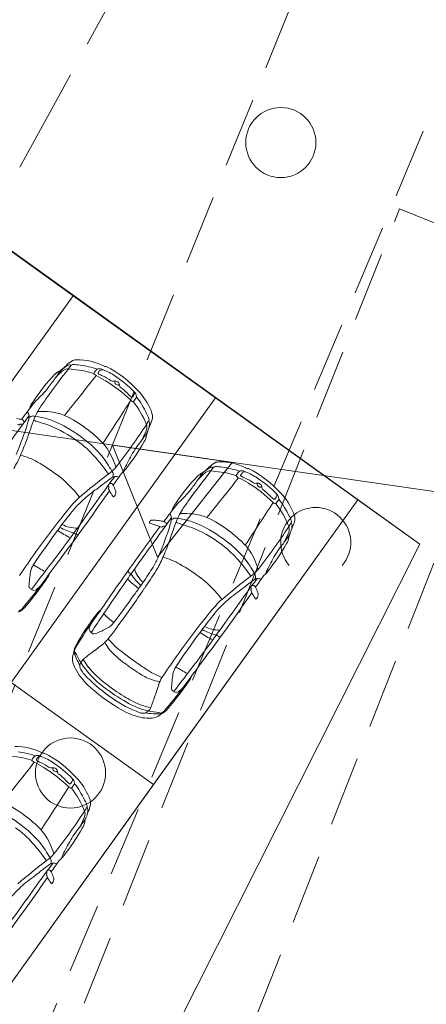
# Model space of a CAD drawing. Header units: metres. Extents: x 6541766 to 6542178, y 5894743 to 5895314.
# Tile 40 of 77: x 6541950.83 to 6541956.63, y 5895200.05 to 5895214.11. Entities that reach past the tile are written whole.
import ezdxf

# ---------------------------------------------------------------- set-up
doc = ezdxf.new("R2010")
doc.units = ezdxf.units.M
doc.linetypes.add('1.0_0.5', pattern=[1.5, 1, -0.5])
doc.linetypes.add('1.5_0.5', pattern=[2, 1.5, -0.5])
for name, color, linetype, lineweight in [('_dr_obrzeże 8x30', 210, 'Continuous', 30), ('A-OZNACZENIA', 7, 'Continuous', 15), ('A-PZT', 4, 'Continuous', 9), ('IE - podklad', 8, 'Continuous', 9)]:
    doc.layers.add(name, color=color, linetype=linetype, lineweight=lineweight)
doc.layers.add('jezdnia', color=7, linetype='Continuous')
doc.layers.add('zadrzewienie  zakrzewienie', color=7, linetype='Continuous')

# ---------------------------------------------------------------- blocks, each defined once
blk = doc.blocks.new('blok - podklad szary rfqfqw')
at = {"color": 8, "linetype": 'ByBlock', "lineweight": 9}
for p, q in [((6541951.528, 5895209.128), (6541951.744, 5895209.097)), ((6541951.744, 5895209.097), (6541951.888, 5895209.061)), ((6541953.559, 5895207.671), (6541953.776, 5895207.64)), ((6541953.776, 5895207.64), (6541953.919, 5895207.604)), ((6541950.645, 5895203.608), (6541950.861, 5895203.577)), ((6541950.861, 5895203.577), (6541951.005, 5895203.541))]:
    blk.add_line(p, q, dxfattribs=at)
at = {"color": 8, "linetype": 'Continuous', "lineweight": 9}
for centre in [(6541954.556, 5895212.356), (6541951.556, 5895203.356)]:
    blk.add_circle(centre, 0.5, dxfattribs=at)
at = {"color": 8, "linetype": 'ByBlock', "lineweight": 9}
for centre, radius, start, end in [((6541951.644, 5895209.132), 0.124, 89.3876, 115.1608), ((6541951.659, 5895208.45), 0.806, 62.8831, 91.0116), ((6541962.247, 5895200.794), 13.578, 142.1364, 144.3528), ((6541951.234, 5895209.403), 0.348, 298.8137, 309.5028), ((6541951.699, 5895208.823), 0.395, 117.7941, 135.0941), ((6541951.526, 5895209.01), 0.118, 88.842, 128.3006), ((6541950.548, 5895210.1), 1.325, 313.193, 316.1665), ((6541951.786, 5895208.874), 0.418, 117.8651, 132.4463), ((6541951.543, 5895209.129), 0.0527, 64.9374, 123.6119), ((6541951.806, 5895208.949), 0.331, 136.6022, 147.2258), ((6541951.592, 5895209.15), 0.0372, 93.5481, 134.4924), ((6541951.605, 5895208.772), 0.415, 77.8333, 92.0894), ((6541951.476, 5895207.653), 1.541, 72.5844, 81.9257), ((6541952.119, 5895208.934), 0.264, 135.9814, 151.1173), ((6541951.954, 5895209.093), 0.0338, 100.8259, 135.8492), ((6541951.962, 5895209.004), 0.124, 61.0521, 96.8218), ((6541952.009, 5895209.071), 0.0425, 72.0732, 133.262), ((6541951.713, 5895208.322), 0.849, 55.4943, 68.6532), ((6541952.112, 5895209.333), 0.186, 242.7824, 249.7674), ((6541952.05, 5895209.172), 0.0144, 258.054, 300.8235), ((6541952.061, 5895209.152), 0.00831, 63.1718, 114.7213), ((6541951.313, 5895207.696), 1.646, 42.5612, 62.7938), ((6541953.24, 5895207.213), 2.647, 135.9816, 146.952), ((6541947.45, 5895211.661), 4.714, 323.8874, 326.1038), ((6541951.607, 5895208.742), 0.411, 119.9081, 131.0514), ((6541952.562, 5895207.796), 1.715, 130.3186, 135.425), ((6541952.043, 5895208.547), 0.835, 138.3678, 144.519), ((6542236.662, 5894982.348), 363.952, 141.47674, 141.59101), ((6541951.896, 5895209.057), 0.0088, 155.8444, 237.097), ((6541952.156, 5895209.409), 0.446, 233.5991, 238.4586), ((6541948.371, 5895202.529), 7.407, 60.1615, 61.3505), ((6541951.962, 5895209.062), 0.0108, 157.5747, 246.8018), ((6541952.053, 5895209.018), 0.113, 130.9944, 154.3477), ((6541952.43, 5895209.929), 0.996, 241.6842, 245.1664), ((6541951.721, 5895208.362), 0.724, 54.9751, 66.349), ((6541951.351, 5895207.725), 1.546, 43.9571, 56.9682), ((6541950.093, 5895209.769), 1.464, 312.8019, 322.7354), ((6541951.043, 5895207.269), 1.966, 45.7503, 58.9825), ((6541952.16, 5895208.992), 0.0435, 238.119, 288.635), ((6541952.192, 5895208.89), 0.0632, 50.6119, 106.4846), ((6541952.205, 5895208.931), 0.02, 83.3652, 157.0964), ((6541952.218, 5895208.935), 0.0319, 172.6381, 215.0963), ((6541952.234, 5895208.946), 0.0514, 214.7228, 270.8567), ((6541952.205, 5895208.899), 0.048, 10.6052, 56.2407), ((6541952.235, 5895208.911), 0.0164, 270.8398, 10.8309), ((6541952.084, 5895208.872), 0.172, 4.773, 12.0486), ((6541952.286, 5895208.887), 0.0303, 181.6831, 228.1178), ((6541951.711, 5895208.126), 0.924, 44.3266, 53.1057), ((6541951.547, 5895208.213), 0.666, 133.6215, 143.9412), ((6541955.775, 5895205.463), 5.597, 144.5769, 146.4868), ((6541952.907, 5895209.284), 0.742, 223.7776, 229.3512), ((6541952.43, 5895208.729), 0.00955, 230.9943, 320.6399), ((6541952.301, 5895208.845), 0.184, 318.1155, 329.1809), ((6541957.303, 5895205.264), 5.92, 144.2967, 144.9222), ((6541952.42, 5895208.779), 0.0473, 324.0072, 23.2406), ((6541952.38, 5895208.713), 0.119, 8.9431, 45.4737), ((6541952.482, 5895208.728), 0.0162, 326.0264, 12.6783), ((6541951.368, 5895207.877), 1.412, 25.6847, 36.8524), ((6541951.82, 5895208.157), 0.96, 22.8174, 42.7972), ((6541955.72, 5895204.894), 5.997, 141.7745, 144.1975), ((6541951.25, 5895208.478), 0.289, 142.0881, 164.3172), ((6541951.723, 5895208.17), 0.725, 148.0666, 157.5048), ((6541901.803, 5895241.127), 60.122, 326.63997, 327.33455), ((6541952.473, 5895208.734), 0.0812, 224.8753, 247.072), ((6541952.446, 5895208.672), 0.0134, 248.4793, 333.0163), ((6541951.371, 5895207.818), 1.369, 22.1141, 37.9401), ((6541950.704, 5895207.825), 0.597, 75.2211, 81.5993), ((6541952.376, 5895207.393), 1.769, 142.8915, 147.1095), ((6541950.874, 5895208.449), 0.0912, 7.2377, 45.1792), ((6541950.665, 5895208.463), 0.299, 340.824, 359.504), ((6541951.039, 5895208.33), 0.124, 98.2625, 128.1216), ((6541953.331, 5895207.484), 2.473, 157.0752, 160.7612), ((6541951.027, 5895208.381), 0.0718, 68.3038, 94.561), ((6541950.901, 5895207.314), 1.144, 63.3416, 82.3301), ((6541951.117, 5895206.797), 1.721, 84.8565, 90.9939), ((6541951.189, 5895207.773), 0.743, 67.7311, 83.6671), ((6541950.837, 5895207.066), 1.532, 52.0544, 65.5476), ((6541952.381, 5895208.329), 0.304, 15.0566, 31.6028), ((6541952.65, 5895208.4), 0.0269, 328.5386, 18.4885), ((6541952.525, 5895208.443), 0.2, 343.5537, 25.5022), ((6541996.791, 5895174.781), 56.868, 143.8279, 144.688), ((6541946.757, 5895209.629), 4.378, 336.7681, 343.2174), ((6541950.818, 5895208.356), 0.0304, 235.7462, 313.3106), ((6541950.853, 5895208.309), 0.0286, 72.6787, 119.8555), ((6541950.838, 5895208.333), 0.0711, 50.5586, 75.4413), ((6541950.864, 5895208.364), 0.0281, 265.6326, 317.9046), ((6541950.861, 5895208.366), 0.0312, 317.6097, 45.1782), ((6541956.16, 5895206.372), 5.511, 159.5356, 161.6852), ((6541951.208, 5895208.746), 0.394, 243.415, 253.5176), ((6541946.634, 5895194.266), 14.792, 71.7949, 72.4417), ((6541950.594, 5895206.648), 1.795, 53.7439, 68.4093), ((6541950.263, 5895206.161), 2.462, 51.9653, 62.1071), ((6541950.756, 5895206.855), 1.749, 43.8106, 54.2161), ((6541945.66, 5895212.856), 8.317, 321.8662, 327.0563), ((6541952.409, 5895208.353), 0.276, 325.253, 357.1682), ((6541952.516, 5895208.294), 0.13, 340.0721, 17.4278), ((6541948.792, 5895210.784), 4.562, 327.4968, 328.2759), ((6541952.629, 5895208.35), 0.0565, 349.6428, 39.4935), ((6541953.128, 5895208.118), 0.482, 153.2909, 159.3899), ((6541952.342, 5895208.494), 0.389, 335.9834, 344.0436), ((6541949.677, 5895210.257), 3.606, 322.6997, 325.1346), ((6541949.038, 5895209.761), 3.904, 335.082, 337.2296), ((6541952.413, 5895208.212), 0.231, 327.3373, 352.0917), ((6541952.902, 5895208.13), 0.265, 157.5103, 169.0816), ((6541946.868, 5895209.611), 4.33, 336.6155, 339.6317), ((6541950.686, 5895206.783), 1.632, 41.9991, 53.5481), ((6541950.637, 5895206.693), 1.812, 40.8781, 50.933), ((6541951.307, 5895207.467), 0.93, 15.8143, 40.1111), ((6541949.339, 5895209.994), 3.784, 322.5414, 329.744), ((6541953.675, 5895207.194), 1.431, 142.1557, 151.9497), ((6541949.716, 5895208.351), 1.216, 327.8362, 337.8511), ((6541950.575, 5895206.881), 1.047, 60.8709, 75.162), ((6541950.152, 5895206.279), 2.366, 34.6604, 42.3984), ((6541949.984, 5895206.396), 2.508, 30.4027, 36.2307), ((6541966.853, 5895200.312), 16.298, 152.383, 153.252), ((6541949.554, 5895205.14), 3.064, 53.4613, 60.0411), ((6541951.695, 5895208.167), 0.676, 306.6272, 318.5863), ((6541953.73, 5895207.366), 0.395, 117.7941, 135.0941), ((6541952.58, 5895208.643), 1.325, 313.193, 316.1665), ((6541953.818, 5895207.417), 0.418, 117.8651, 132.4463), ((6541953.575, 5895207.671), 0.0527, 64.9374, 123.6119), ((6541953.838, 5895207.492), 0.331, 136.6022, 147.2258), ((6541953.623, 5895207.693), 0.0372, 93.5481, 134.4924), ((6541953.636, 5895207.315), 0.415, 77.8333, 92.0894), ((6541953.675, 5895207.674), 0.124, 89.3876, 115.1608), ((6541953.691, 5895206.993), 0.806, 62.8831, 91.0116), ((6541953.507, 5895206.195), 1.541, 72.5844, 81.9257), ((6541954.143, 5895207.875), 0.186, 242.7824, 249.7674), ((6541950.422, 5895206.347), 1.578, 36.8029, 52.6951), ((6541957.562, 5895200.421), 9.042, 127.1786, 130.5378), ((6541952.922, 5895206.402), 1.404, 123.1053, 128.8931), ((6541949.215, 5895209.728), 3.662, 322.1782, 324.2356), ((6541952.074, 5895207.614), 0.0895, 335.9925, 34.6225), ((6541952.186, 5895207.535), 0.0526, 89.8089, 125.7679), ((6541513.063, 5895509.405), 532.897, 325.48645, 325.50758), ((6541952.197, 5895207.487), 0.102, 63.1265, 96.011), ((6541952.354, 5895207.563), 0.0996, 122.8751, 140.5901), ((6541952.168, 5895207.812), 0.211, 308.57, 325.5609), ((6541955.271, 5895205.755), 2.647, 135.9816, 146.952), ((6541964.279, 5895199.337), 13.578, 142.1364, 144.3528), ((6541949.481, 5895210.204), 4.714, 323.8874, 326.1038), ((6541953.638, 5895207.285), 0.411, 119.9081, 131.0514), ((6541954.593, 5895206.338), 1.715, 130.3186, 135.425), ((6541954.074, 5895207.09), 0.835, 138.3678, 144.519), ((6541953.265, 5895207.946), 0.348, 298.8137, 309.5028), ((6541953.557, 5895207.553), 0.118, 88.842, 128.3006), ((6542238.694, 5894980.89), 363.952, 141.47674, 141.59101), ((6541954.15, 5895207.476), 0.264, 135.9814, 151.1173), ((6541953.927, 5895207.6), 0.0088, 155.8444, 237.097), ((6541954.187, 5895207.951), 0.446, 233.5991, 238.4586), ((6541950.403, 5895201.072), 7.407, 60.1615, 61.3505), ((6541953.985, 5895207.636), 0.0338, 100.8259, 135.8492), ((6541953.993, 5895207.546), 0.124, 61.0521, 96.8218), ((6541953.993, 5895207.605), 0.0108, 157.5747, 246.8018), ((6541954.085, 5895207.56), 0.113, 130.9944, 154.3477), ((6541954.461, 5895208.472), 0.996, 241.6842, 245.1664), ((6541954.04, 5895207.614), 0.0425, 72.0732, 133.262), ((6541953.753, 5895206.904), 0.724, 54.9751, 66.349), ((6541953.744, 5895206.864), 0.849, 55.4943, 68.6532), ((6541954.082, 5895207.715), 0.0144, 258.054, 300.8235), ((6541954.093, 5895207.695), 0.00831, 63.1718, 114.7213), ((6541953.344, 5895206.239), 1.646, 42.5612, 62.7938), ((6542179.749, 5895043.61), 280.49, 144.25288, 144.44442), ((6541950.126, 5895209.893), 3.069, 305.9992, 308.6077), ((6541952.126, 5895207.462), 0.028, 103.8517, 199), ((6541952.122, 5895207.418), 0.0227, 155.6805, 194.9375), ((6541952.007, 5895207.42), 0.099, 12.0203, 19.4906), ((6541952.081, 5895207.438), 0.0223, 332.294, 6.7955), ((6541952.131, 5895207.465), 0.0261, 64.8381, 115.8236), ((6541952.114, 5895207.439), 0.0571, 26.6144, 60.8924), ((6541951.464, 5895207.136), 0.775, 19.0916, 25.0804), ((6541952.124, 5895208.312), 1.464, 312.8019, 322.7354), ((6541953.075, 5895205.811), 1.966, 45.7503, 58.9825), ((6541954.191, 5895207.534), 0.0435, 238.119, 288.635), ((6541954.223, 5895207.433), 0.0632, 50.6119, 106.4846), ((6541954.249, 5895207.478), 0.0319, 172.6381, 215.0963), ((6541954.236, 5895207.474), 0.02, 83.3652, 157.0964), ((6541954.265, 5895207.489), 0.0514, 214.7228, 270.8567), ((6541953.382, 5895206.267), 1.546, 43.9571, 56.9682), ((6541954.236, 5895207.442), 0.048, 10.6052, 56.2407), ((6541954.266, 5895207.454), 0.0164, 270.8398, 10.8309), ((6541954.115, 5895207.414), 0.172, 4.773, 12.0486), ((6541954.317, 5895207.43), 0.0303, 181.6831, 228.1178), ((6541918.003, 5895231.25), 41.629, 323.2311, 325.0181), ((6541952.876, 5895206.015), 1.747, 132.9801, 141.7556), ((6541953.174, 5895205.662), 2.146, 125.4419, 132.2665), ((6541951.424, 5895207.135), 0.73, 19.8844, 22.3084), ((6541950.428, 5895206.259), 2.024, 31.3022, 33.7524), ((6541952.198, 5895207.335), 0.0473, 211.1122, 225.7083), ((6541952.169, 5895207.305), 0.00607, 221.3395, 290.3346), ((6541952.157, 5895207.335), 0.0381, 291.9655, 338.9367), ((6541952.11, 5895207.359), 0.0916, 335.338, 19.6229), ((6541953.742, 5895206.668), 0.924, 44.3266, 53.1057), ((6541954.939, 5895207.827), 0.742, 223.7776, 229.3512), ((6541954.332, 5895207.388), 0.184, 318.1155, 329.1809), ((6541954.452, 5895207.322), 0.0473, 324.0072, 23.2406), ((6541954.411, 5895207.255), 0.119, 8.9431, 45.4737), ((6541953.852, 5895206.7), 0.96, 22.8174, 42.7972), ((6541952.752, 5895206.132), 1.514, 132.4256, 143.4498), ((6541957.751, 5895203.437), 5.997, 141.7745, 144.1975), ((6541953.281, 5895207.021), 0.289, 142.0881, 164.3172), ((6541953.578, 5895206.756), 0.666, 133.6215, 143.9412), ((6541957.806, 5895204.006), 5.597, 144.5769, 146.4868), ((6541903.834, 5895239.67), 60.122, 326.63997, 327.33455), ((6541954.504, 5895207.277), 0.0812, 224.8753, 247.072), ((6541954.462, 5895207.272), 0.00955, 230.9943, 320.6399), ((6541954.478, 5895207.215), 0.0134, 248.4793, 333.0163), ((6541953.403, 5895206.361), 1.369, 22.1141, 37.9401), ((6541959.334, 5895203.806), 5.92, 144.2967, 144.9222), ((6541954.513, 5895207.27), 0.0162, 326.0264, 12.6783), ((6541953.399, 5895206.419), 1.412, 25.6847, 36.8524), ((6541961.173, 5895199.285), 12.429, 141.0675, 146.3247), ((6541953.611, 5895205.283), 2.715, 139.8388, 145.4985), ((6541954.407, 5895205.936), 1.769, 142.8915, 147.1095), ((6541952.906, 5895206.992), 0.0912, 7.2377, 45.1792), ((6541952.697, 5895207.006), 0.299, 340.824, 359.504), ((6541953.755, 5895206.713), 0.725, 148.0666, 157.5048), ((6541953.148, 5895205.34), 1.721, 84.8565, 90.9939), ((6541953.221, 5895206.316), 0.743, 67.7311, 83.6671), ((6541952.868, 5895205.609), 1.532, 52.0544, 65.5476), ((6541954.413, 5895206.872), 0.304, 15.0566, 31.6028), ((6541954.556, 5895206.986), 0.2, 343.5537, 25.5022), ((6541951.768, 5895207.504), 0.738, 240.3134, 257.2782), ((6541951.64, 5895207.277), 0.424, 241.005, 272.0528), ((6541972.11, 5895192.437), 24.084, 143.1734, 145.0354), ((6541998.823, 5895173.324), 56.868, 143.8279, 144.688), ((6541952.724, 5895206.925), 0.0425, 145.5434, 174.7872), ((6541952.688, 5895206.927), 0.00586, 164.7324, 258.8663), ((6541953.116, 5895208.194), 1.343, 251.3648, 252.6388), ((6541952.721, 5895206.926), 0.0396, 108.5071, 144.2294), ((6541952.736, 5895206.845), 0.122, 81.9082, 102.8927), ((6541952.249, 5895205.319), 1.66, 69.4391, 73.7045), ((6541952.747, 5895206.554), 0.411, 79.3998, 89.1213), ((6541948.788, 5895208.172), 4.378, 336.7681, 343.2174), ((6541952.735, 5895206.368), 0.597, 75.2211, 81.5993), ((6541952.849, 5895206.898), 0.0304, 235.7462, 313.3106), ((6541952.884, 5895206.851), 0.0286, 72.6787, 119.8555), ((6541952.87, 5895206.876), 0.0711, 50.5586, 75.4413), ((6541952.895, 5895206.907), 0.0281, 265.6326, 317.9046), ((6541952.893, 5895206.909), 0.0312, 317.6097, 45.1782), ((6541953.07, 5895206.873), 0.124, 98.2625, 128.1216), ((6541955.362, 5895206.027), 2.473, 157.0752, 160.7612), ((6541953.058, 5895206.924), 0.0718, 68.3038, 94.561), ((6541953.239, 5895207.289), 0.394, 243.415, 253.5176), ((6541952.932, 5895205.856), 1.144, 63.3416, 82.3301), ((6541948.665, 5895192.808), 14.792, 71.7949, 72.4417), ((6541952.294, 5895204.703), 2.462, 51.9653, 62.1071), ((6541947.691, 5895211.399), 8.317, 321.8662, 327.0563), ((6541954.44, 5895206.896), 0.276, 325.253, 357.1682), ((6541954.547, 5895206.837), 0.13, 340.0721, 17.4278), ((6541950.824, 5895209.327), 4.562, 327.4968, 328.2759), ((6541954.681, 5895206.942), 0.0269, 328.5386, 18.4885), ((6541954.66, 5895206.893), 0.0565, 349.6428, 39.4935), ((6541955.16, 5895206.661), 0.482, 153.2909, 159.3899), ((6541954.373, 5895207.036), 0.389, 335.9834, 344.0436), ((6541961.879, 5895199.027), 13.081, 143.4301, 146.0683), ((6541952.124, 5895207.883), 1.301, 234.7721, 244.088), ((6541951.737, 5895206.961), 0.221, 233.4189, 249.9617), ((6541958.191, 5895204.915), 5.511, 159.5356, 161.6852), ((6541952.626, 5895205.191), 1.795, 53.7439, 68.4093), ((6541952.787, 5895205.398), 1.749, 43.8106, 54.2161), ((6541951.708, 5895208.8), 3.606, 322.6997, 325.1346), ((6541951.069, 5895208.304), 3.904, 335.082, 337.2296), ((6541954.444, 5895206.755), 0.231, 327.3373, 352.0917), ((6541954.933, 5895206.673), 0.265, 157.5103, 169.0816), ((6541935.15, 5895218.747), 20.345, 322.0465, 323.7401), ((6541948.9, 5895208.154), 4.33, 336.6155, 339.6317), ((6541952.718, 5895205.325), 1.632, 41.9991, 53.5481), ((6541952.669, 5895205.235), 1.812, 40.8781, 50.933), ((6541953.339, 5895206.01), 0.93, 15.8143, 40.1111), ((6541951.37, 5895208.537), 3.784, 322.5414, 329.744), ((6541955.706, 5895205.737), 1.431, 142.1557, 151.9497), ((6541951.65, 5895206.954), 1.268, 328.6841, 336.3133), ((6541951.268, 5895206.173), 0.288, 147.1947, 168.3883), ((6541952.745, 5895209.145), 3.3, 238.5997, 241.9329), ((6540240.989, 5896471.086), 2127.191, 323.50822, 323.518327), ((6541951.748, 5895206.894), 1.216, 327.8362, 337.8511), ((6541952.606, 5895205.424), 1.047, 60.8709, 75.162), ((6541951.585, 5895203.683), 3.064, 53.4613, 60.0411), ((6541952.183, 5895204.822), 2.366, 34.6604, 42.3984), ((6541952.016, 5895204.939), 2.508, 30.4027, 36.2307), ((6541968.885, 5895198.855), 16.298, 152.383, 153.252), ((6541953.169, 5895205.887), 2.21, 171.0455, 176.4961), ((6541986.262, 5895179.991), 43.801, 143.1924, 143.6144), ((6541950.91, 5895206.351), 0.378, 324.3338, 337.9528), ((6541979.179, 5895187.314), 32.813, 144.7773, 145.9543), ((6541948.407, 5895208.873), 4.822, 324.7715, 326.2664), ((6541952.546, 5895206.367), 0.215, 216.4669, 233.1654), ((6541953.771, 5895207.203), 1.688, 216.656, 224.0159), ((6541952.851, 5895206.38), 0.397, 196.1566, 229.2969), ((6541941.98, 5895213.138), 12.746, 326.3685, 327.5289), ((6541946.679, 5895210.101), 7.215, 325.2873, 327.7032), ((6541959.594, 5895198.963), 9.042, 127.1786, 130.5378), ((6541953.726, 5895206.71), 0.676, 306.6272, 318.5863), ((6541954.105, 5895206.157), 0.0895, 335.9925, 34.6225), ((6541515.094, 5895507.947), 532.897, 325.48645, 325.50758), ((6541954.385, 5895206.106), 0.0996, 122.8751, 140.5901), ((6541954.199, 5895206.355), 0.211, 308.57, 325.5609), ((6541945.385, 5895210.33), 7.174, 319.8401, 323.1676), ((6541950.999, 5895206.023), 0.036, 181.6738, 215.495), ((6541948.569, 5895207.876), 3.171, 321.9016, 326.6191), ((6541950.835, 5895206.278), 0.383, 306.9369, 319.6958), ((6542019.045, 5895159.899), 81.133, 145.2958, 145.6918), ((6541953.989, 5895207.856), 2.371, 226.906, 231.9561), ((6541934.581, 5895218.897), 22.107, 323.9554, 324.4049), ((6541963.072, 5895198.567), 12.894, 144.3672, 144.6348), ((6541952.453, 5895204.89), 1.578, 36.8029, 52.6951), ((6542181.78, 5895042.153), 280.49, 144.25288, 144.44442), ((6541952.157, 5895208.436), 3.069, 305.9992, 308.6077), ((6541954.953, 5895204.945), 1.404, 123.1053, 128.8931), ((6541954.158, 5895206.004), 0.028, 103.8517, 199), ((6541951.246, 5895208.271), 3.662, 322.1782, 324.2356), ((6541954.162, 5895206.008), 0.0261, 64.8381, 115.8236), ((6541954.146, 5895205.982), 0.0571, 26.6144, 60.8924), ((6541954.218, 5895206.078), 0.0526, 89.8089, 125.7679), ((6541954.228, 5895206.03), 0.102, 63.1265, 96.011), ((6541948.69, 5895207.707), 2.973, 317.3835, 323.017), ((6541951.08, 5895206.095), 0.144, 219.9201, 236.2506), ((6541951.036, 5895206.028), 0.0643, 236.6317, 297.2253), ((6541942.109, 5895213.21), 12.675, 322.5671, 324.7183), ((6541942.346, 5895212.785), 12.307, 323.4789, 326.502), ((6541920.034, 5895229.793), 41.629, 323.2311, 325.0181), ((6541955.205, 5895204.205), 2.146, 125.4419, 132.2665), ((6541954.153, 5895205.961), 0.0227, 155.6805, 194.9375), ((6541954.038, 5895205.962), 0.099, 12.0203, 19.4906), ((6541953.456, 5895205.678), 0.73, 19.8844, 22.3084), ((6541954.113, 5895205.98), 0.0223, 332.294, 6.7955), ((6541952.459, 5895204.801), 2.024, 31.3022, 33.7524), ((6541953.495, 5895205.679), 0.775, 19.0916, 25.0804), ((6541954.141, 5895205.902), 0.0916, 335.338, 19.6229), ((6541954.908, 5895204.557), 1.747, 132.9801, 141.7556), ((6541954.783, 5895204.675), 1.514, 132.4256, 143.4498), ((6541954.229, 5895205.877), 0.0473, 211.1122, 225.7083), ((6541954.201, 5895205.848), 0.00607, 221.3395, 290.3346), ((6541954.189, 5895205.877), 0.0381, 291.9655, 338.9367), ((6541950.774, 5895205.792), 0.142, 286.854, 316.7537), ((6541950.632, 5895205.841), 0.26, 314.714, 320.3371), ((6541950.89, 5895205.624), 0.0772, 119.3055, 138.2848), ((6541950.824, 5895205.742), 0.0583, 299.5261, 319.1609), ((6541953.337, 5895204.473), 1.819, 139.6758, 146.2611), ((6541962.177, 5895198.684), 12.297, 145.6129, 147.1048), ((6541954.796, 5895203.53), 3.537, 142.4815, 146.2621), ((6541952.104, 5895205.514), 0.206, 123.803, 138.6067), ((6541952.823, 5895206.42), 1.121, 224.8655, 234.6269), ((6541963.204, 5895197.828), 12.429, 141.0675, 146.3247), ((6541953.927, 5895203.959), 2.597, 144.075, 152.5336), ((6541955.418, 5895202.964), 4.371, 144.6176, 150.0222), ((6541952.057, 5895205.362), 0.242, 146.6866, 163.3957), ((6541951.975, 5895205.641), 0.24, 295.3942, 325.8363), ((6541950.582, 5895206.587), 2.001, 321.5921, 325.768), ((6541955.643, 5895203.825), 2.715, 139.8388, 145.4985), ((6541951.891, 5895205.418), 0.0683, 168.5225, 233.5761), ((6541951.926, 5895205.443), 0.11, 227.1296, 242.6341), ((6541951.889, 5895205.367), 0.0255, 237.9664, 279.1216), ((6541951.827, 5895205.615), 0.281, 283.5657, 291.8797), ((6541951.395, 5895206.675), 1.426, 292.0963, 298.6139), ((6541958.452, 5895200.375), 8.025, 141.7428, 142.4032), ((6541963.91, 5895197.57), 13.081, 143.4301, 146.0683), ((6541954.155, 5895206.426), 1.301, 234.7721, 244.088), ((6541953.8, 5895206.046), 0.738, 240.3134, 257.2782), ((6541953.672, 5895205.82), 0.424, 241.005, 272.0528), ((6541953.769, 5895205.504), 0.221, 233.4189, 249.9617), ((6541950.039, 5895207.597), 3.11, 306.7936, 310.2152), ((6541951.652, 5895205.652), 0.583, 312.565, 319.1074), ((6541952.542, 5895205.459), 0.548, 205.4757, 218.6323), ((6541951.681, 5895204.861), 0.581, 38.7674, 44.8015), ((6541952.73, 5895205.747), 0.792, 221.243, 233.7315), ((6541937.181, 5895217.289), 20.345, 322.0465, 323.7401), ((6541952.272, 5895204.841), 0.71, 154.3633, 164.3428), ((6541952.021, 5895204.997), 0.429, 158.0762, 171.2191), ((6541952.538, 5895205.387), 0.981, 197.9618, 209.9941), ((6541951.597, 5895205.057), 0.0345, 37.1665, 73.964), ((6541951.482, 5895204.974), 0.176, 25.037, 35.9371), ((6541952.43, 5895205.38), 0.855, 202.7913, 211.5538), ((6541901.671, 5895270.368), 82.353, 307.49455, 307.58533), ((6541953.077, 5895205.973), 1.289, 221.6396, 234.4787), ((6541955.67, 5895209.426), 5.501, 231.7042, 235.3516), ((6541951.85, 5895204.991), 0.265, 171.0573, 211.3534), ((6541951.778, 5895204.884), 0.0908, 145.3909, 199.0658), ((6541952.891, 5895205.722), 1.428, 213.5818, 233.0259), ((6541952.128, 5895204.615), 0.532, 136.2913, 142.9019), ((6541952.232, 5895205.222), 0.551, 206.3992, 220.4587), ((6541952.027, 5895204.693), 0.405, 124.3645, 134.4298), ((6541953.925, 5895206.983), 2.605, 232.2084, 237.7048), ((6541953.529, 5895206.253), 1.674, 233.8948, 240.2528), ((6541952.327, 5895205.189), 0.779, 205.4948, 227.7389), ((6541952.174, 5895205.109), 0.545, 207.8733, 225.4647), ((6541952.88, 5895205.74), 1.38, 219.3518, 233.3278), ((6541953.009, 5895205.506), 0.868, 236.7067, 249.3639), ((6541953.331, 5895205.881), 1.253, 239.6949, 247.9597), ((6541955.201, 5895204.429), 2.21, 171.0455, 176.4961), ((6541953.299, 5895204.715), 0.288, 147.1947, 168.3883), ((6541988.293, 5895178.534), 43.801, 143.1924, 143.6144), ((6541954.776, 5895207.688), 3.3, 238.5997, 241.9329), ((6540243.02, 5896469.628), 2127.191, 323.50822, 323.518327), ((6541953.596, 5895206.532), 2.556, 225.112, 235.5681), ((6541953.993, 5895207.127), 3.158, 232.163, 237.9144), ((6541943.858, 5895207.577), 9.433, 339.6127, 341.703), ((6541952.869, 5895205.068), 0.409, 246.1087, 264.6137), ((6541953.358, 5895204.432), 0.575, 149.9694, 161.387), ((6541950.6, 5895206.418), 3.171, 321.9016, 326.6191), ((6541952.941, 5895204.894), 0.378, 324.3338, 337.9528), ((6541953.52, 5895206.454), 2.519, 227.0058, 237.8941), ((6541953.633, 5895206.643), 2.61, 232.1632, 240.7285), ((6541947.416, 5895208.873), 7.174, 319.8401, 323.1676), ((6541953.03, 5895204.566), 0.036, 181.6738, 215.495), ((6541953.112, 5895204.637), 0.144, 219.9201, 236.2506), ((6541953.067, 5895204.571), 0.0643, 236.6317, 297.2253), ((6541952.866, 5895204.82), 0.383, 306.9369, 319.6958), ((6541953.087, 5895205.738), 1.614, 234.5347, 250.4527), ((6541953.043, 5895205.582), 1.344, 237.2156, 248.4791), ((6541952.917, 5895205.317), 1.104, 239.5032, 256.8423), ((6541952.777, 5895204.871), 0.585, 247.2207, 262.4226), ((6541950.721, 5895206.25), 2.973, 317.3835, 323.017), ((6541953.032, 5895205.6), 1.536, 236.3974, 247.0313), ((6541952.593, 5895204.325), 0.117, 247.0384, 281.3874), ((6541952.563, 5895204.349), 0.149, 290.8856, 336.9005), ((6541952.857, 5895206.032), 1.833, 262.6982, 269.6677), ((6541952.955, 5895205.658), 1.445, 258.4625, 264.4189), ((6541952.692, 5895204.361), 0.224, 265.0177, 313.4582), ((6541952.81, 5895204.165), 0.0545, 52.9421, 85.6891), ((6541952.818, 5895204.177), 0.0406, 37.9159, 51.1103), ((6541952.805, 5895204.334), 0.142, 286.854, 316.7537), ((6541952.663, 5895204.384), 0.26, 314.714, 320.3371), ((6541952.921, 5895204.166), 0.0772, 119.3055, 138.2848), ((6541952.855, 5895204.284), 0.0583, 299.5261, 319.1609), ((6541952.689, 5895204.85), 0.712, 248.8944, 268.7303), ((6541950.776, 5895202.93), 0.806, 62.8831, 91.0116), ((6541950.592, 5895202.133), 1.541, 72.5844, 81.9257), ((6541951.228, 5895203.813), 0.186, 242.7824, 249.7674), ((6541951.167, 5895203.652), 0.0144, 258.054, 300.8235), ((6541951.178, 5895203.632), 0.00831, 63.1718, 114.7213), ((6541950.429, 5895202.176), 1.646, 42.5612, 62.7938), ((6542235.779, 5894976.828), 363.952, 141.47674, 141.59101), ((6541951.013, 5895203.537), 0.0088, 155.8444, 237.097), ((6541951.236, 5895203.414), 0.264, 135.9814, 151.1173), ((6541951.272, 5895203.889), 0.446, 233.5991, 238.4586), ((6541947.488, 5895197.009), 7.407, 60.1615, 61.3505), ((6541951.07, 5895203.573), 0.0338, 100.8259, 135.8492), ((6541951.079, 5895203.484), 0.124, 61.0521, 96.8218), ((6541951.079, 5895203.542), 0.0108, 157.5747, 246.8018), ((6541951.17, 5895203.498), 0.113, 130.9944, 154.3477), ((6541951.547, 5895204.409), 0.996, 241.6842, 245.1664), ((6541951.125, 5895203.552), 0.0425, 72.0732, 133.262), ((6541950.838, 5895202.842), 0.724, 54.9751, 66.349), ((6541950.83, 5895202.802), 0.849, 55.4943, 68.6532), ((6541950.468, 5895202.205), 1.546, 43.9571, 56.9682), ((6541950.16, 5895201.749), 1.966, 45.7503, 58.9825), ((6541951.277, 5895203.472), 0.0435, 238.119, 288.635), ((6541951.308, 5895203.37), 0.0632, 50.6119, 106.4846), ((6541951.321, 5895203.411), 0.02, 83.3652, 157.0964), ((6541951.335, 5895203.415), 0.0319, 172.6381, 215.0963), ((6541951.351, 5895203.426), 0.0514, 214.7228, 270.8567), ((6541951.322, 5895203.379), 0.048, 10.6052, 56.2407), ((6541951.351, 5895203.391), 0.0164, 270.8398, 10.8309), ((6541951.201, 5895203.352), 0.172, 4.773, 12.0486), ((6541951.402, 5895203.367), 0.0303, 181.6831, 228.1178), ((6541950.828, 5895202.606), 0.924, 44.3266, 53.1057), ((6541952.024, 5895203.764), 0.742, 223.7776, 229.3512), ((6541951.418, 5895203.325), 0.184, 318.1155, 329.1809), ((6541951.537, 5895203.259), 0.0473, 324.0072, 23.2406), ((6541951.497, 5895203.193), 0.119, 8.9431, 45.4737), ((6541951.599, 5895203.208), 0.0162, 326.0264, 12.6783), ((6541950.937, 5895202.637), 0.96, 22.8174, 42.7972), ((6541900.919, 5895235.607), 60.122, 326.63997, 327.33455), ((6541951.59, 5895203.215), 0.0812, 224.8753, 247.072), ((6541951.547, 5895203.209), 0.00955, 230.9943, 320.6399), ((6541951.563, 5895203.152), 0.0134, 248.4793, 333.0163), ((6541950.488, 5895202.298), 1.369, 22.1141, 37.9401), ((6541956.42, 5895199.744), 5.92, 144.2967, 144.9222), ((6541950.484, 5895202.357), 1.412, 25.6847, 36.8524), ((6541949.954, 5895201.546), 1.532, 52.0544, 65.5476), ((6541951.498, 5895202.809), 0.304, 15.0566, 31.6028), ((6541951.641, 5895202.923), 0.2, 343.5537, 25.5022), ((6541949.379, 5895200.641), 2.462, 51.9653, 62.1071), ((6541944.777, 5895207.336), 8.317, 321.8662, 327.0563), ((6541951.525, 5895202.833), 0.276, 325.253, 357.1682), ((6541951.633, 5895202.774), 0.13, 340.0721, 17.4278), ((6541947.909, 5895205.265), 4.562, 327.4968, 328.2759), ((6541951.766, 5895202.88), 0.0269, 328.5386, 18.4885), ((6541951.746, 5895202.83), 0.0565, 349.6428, 39.4935), ((6541952.245, 5895202.598), 0.482, 153.2909, 159.3899), ((6541951.459, 5895202.974), 0.389, 335.9834, 344.0436), ((6541949.873, 5895201.335), 1.749, 43.8106, 54.2161), ((6541948.794, 5895204.737), 3.606, 322.6997, 325.1346), ((6541948.155, 5895204.241), 3.904, 335.082, 337.2296), ((6541951.529, 5895202.692), 0.231, 327.3373, 352.0917), ((6541952.018, 5895202.61), 0.265, 157.5103, 169.0816), ((6541949.803, 5895201.263), 1.632, 41.9991, 53.5481), ((6541949.754, 5895201.173), 1.812, 40.8781, 50.933), ((6541950.424, 5895201.947), 0.93, 15.8143, 40.1111), ((6541948.455, 5895204.474), 3.784, 322.5414, 329.744), ((6541952.792, 5895201.674), 1.431, 142.1557, 151.9497), ((6541949.268, 5895200.759), 2.366, 34.6604, 42.3984), ((6541949.101, 5895200.876), 2.508, 30.4027, 36.2307), ((6541965.97, 5895194.792), 16.298, 152.383, 153.252), ((6541956.679, 5895194.901), 9.042, 127.1786, 130.5378), ((6541950.812, 5895202.648), 0.676, 306.6272, 318.5863), ((6541951.19, 5895202.095), 0.0895, 335.9925, 34.6225), ((6541512.179, 5895503.885), 532.897, 325.48645, 325.50758), ((6541951.47, 5895202.044), 0.0996, 122.8751, 140.5901), ((6541951.284, 5895202.293), 0.211, 308.57, 325.5609), ((6542178.865, 5895038.09), 280.49, 144.25288, 144.44442), ((6541949.242, 5895204.373), 3.069, 305.9992, 308.6077), ((6541952.039, 5895200.882), 1.404, 123.1053, 128.8931), ((6541951.243, 5895201.942), 0.028, 103.8517, 199), ((6541948.332, 5895204.208), 3.662, 322.1782, 324.2356), ((6541951.248, 5895201.946), 0.0261, 64.8381, 115.8236), ((6541951.231, 5895201.919), 0.0571, 26.6144, 60.8924), ((6541951.303, 5895202.015), 0.0526, 89.8089, 125.7679), ((6541950.58, 5895201.616), 0.775, 19.0916, 25.0804), ((6541951.314, 5895201.967), 0.102, 63.1265, 96.011), ((6541917.12, 5895225.73), 41.629, 323.2311, 325.0181), ((6541952.291, 5895200.142), 2.146, 125.4419, 132.2665), ((6541951.238, 5895201.898), 0.0227, 155.6805, 194.9375), ((6541950.541, 5895201.615), 0.73, 19.8844, 22.3084), ((6541951.123, 5895201.9), 0.099, 12.0203, 19.4906), ((6541951.198, 5895201.918), 0.0223, 332.294, 6.7955), ((6541949.544, 5895200.739), 2.024, 31.3022, 33.7524), ((6541951.274, 5895201.815), 0.0381, 291.9655, 338.9367), ((6541951.226, 5895201.839), 0.0916, 335.338, 19.6229), ((6541951.869, 5895200.612), 1.514, 132.4256, 143.4498), ((6541951.315, 5895201.815), 0.0473, 211.1122, 225.7083), ((6541951.286, 5895201.785), 0.00607, 221.3395, 290.3346)]:
    blk.add_arc(centre, radius, start, end, dxfattribs=at)
at = {"color": 8, "linetype": 'Continuous', "lineweight": 9}
blk.add_arc((6541955.054, 5895206.647), 0.5, 318.85, 221.162, dxfattribs=at)
at = {"layer": '_dr_obrzeże 8x30', "color": 8, "lineweight": 9}
for radius in [79.65, 79.73]:
    blk.add_arc((6541879.475, 5895259.738), radius, 323.70553, 335.6555, dxfattribs=at)
at = {"layer": 'A-OZNACZENIA', "color": 8, "lineweight": 9}
blk.add_line((6541948.586, 5895208.551), (6541962.778, 5895206.507), dxfattribs=at)
blk.add_line((6541948.586, 5895208.551), (6541962.778, 5895206.507), dxfattribs=at)
blk.add_lwpolyline([(6541952.795, 5895206.436), (6541952.154, 5895208.037), (6541953.861, 5895207.791)], close=True, dxfattribs=at)
blk.add_lwpolyline([(6541952.795, 5895206.436), (6541952.154, 5895208.037), (6541953.861, 5895207.791)], close=True, dxfattribs=at)
at = {"layer": 'A-PZT', "color": 8, "lineweight": 9}
for p, q in [((6541956.539, 5895206.621), (6541945.504, 5895214.551)), ((6541951.592, 5895210.17), (6541949.561, 5895211.627)), ((6541948.677, 5895206.107), (6541951.592, 5895210.17)), ((6541951.592, 5895210.17), (6541948.677, 5895206.107)), ((6541953.623, 5895208.713), (6541951.592, 5895210.17)), ((6541950.709, 5895204.65), (6541953.623, 5895208.713)), ((6541953.623, 5895208.713), (6541950.709, 5895204.65)), ((6541955.655, 5895207.255), (6541953.623, 5895208.713)), ((6541949.825, 5895199.13), (6541955.655, 5895207.255)), ((6541952.74, 5895203.193), (6541955.655, 5895207.255)), ((6541955.655, 5895207.255), (6541956.539, 5895206.621)), ((6541956.539, 5895206.621), (6541951.981, 5895197.584)), ((6541951.981, 5895197.584), (6541956.539, 5895206.621)), ((6541950.709, 5895204.65), (6541952.74, 5895203.193)), ((6541952.74, 5895203.193), (6541950.709, 5895204.65)), ((6541949.825, 5895199.13), (6541952.74, 5895203.193))]:
    blk.add_line(p, q, dxfattribs=at)
at = {"layer": 'jezdnia', "color": 8, "linetype": '1.5_0.5', "lineweight": 9}
blk.add_line((6541946.99, 5895204.99), (6541954.09, 5895217.95), dxfattribs=at)
at = {"layer": 'zadrzewienie  zakrzewienie', "color": 8, "linetype": '1.0_0.5', "lineweight": 9}
for p, q in [((6541944.74, 5895189.8), (6541956.29, 5895218.21)), ((6541958.91, 5895218.05), (6541946.71, 5895189)), ((6541944.01, 5895180.55), (6541956.25, 5895211.41)), ((6541956.25, 5895211.41), (6541958.38, 5895210.54)), ((6541958.38, 5895210.54), (6541949.91, 5895188.91))]:
    blk.add_line(p, q, dxfattribs=at)

msp = doc.modelspace()

# ---------------------------------------------------------------- block references
at = {"layer": 'IE - podklad'}
msp.add_blockref('blok - podklad szary rfqfqw', (0, 0), dxfattribs=at)

doc.saveas('drawing.dxf')
